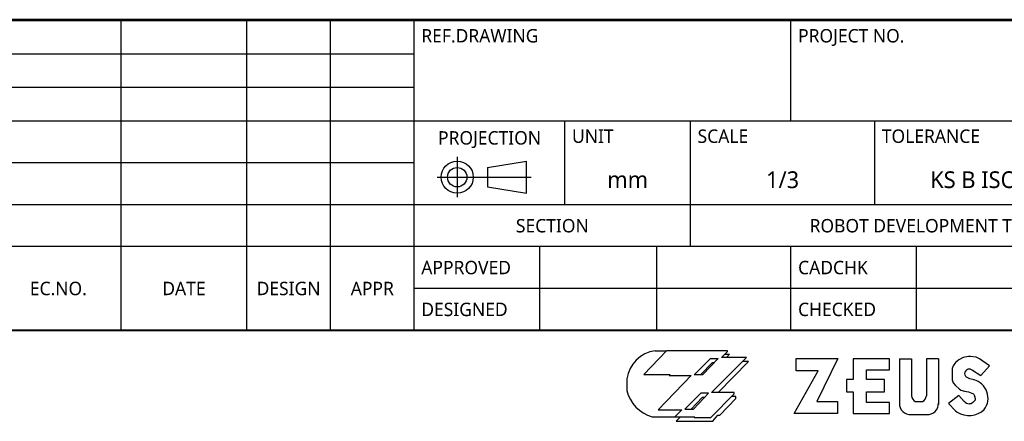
# Model space of a CAD drawing. Header units: millimetres. Extents: x 12 to 2508, y 25 to 1770.
# Tile 12 of 54: x 1794 to 2146, y 27 to 171. Entities that reach past the tile are written whole.
import ezdxf

# ---------------------------------------------------------------- set-up
doc = ezdxf.new("R2010")
doc.units = ezdxf.units.MM
doc.styles.add('TEXTSTYLE_6', font='malgun.ttf')

# ---------------------------------------------------------------- blocks, each defined once
blk = doc.blocks.new('TABLE_BL0', base_point=(732.5, 38.56))
at = {"color": 134}
for p, q in [((820, 57.13), (645, 57.13)), ((645, 20), (645, 57.13)), ((820, 57), (645, 57)), ((690, 45), (690, 57)), ((820, 45), (645, 45)), ((663, 35), (663, 45)), ((678, 30), (678, 45)), ((700, 35), (700, 45)), ((820, 35), (645, 35)), ((735, 30), (645, 30)), ((660, 20), (660, 30)), ((674, 20), (674, 30)), ((690, 20), (690, 30)), ((705, 20), (705, 30)), ((735, 25), (645, 25)), ((820, 20), (645, 20))]:
    blk.add_line(p, q, dxfattribs=at)
at = {"color": 134, "line_spacing_factor": 0.9, "style": 'TEXTSTYLE_6'}
for s, insert, char_height, width, attachment_point in [('REF.DRAWING', (645.85, 56), 1.6, 14.4948, 1), ('PROJECT NO.', (690.85, 56), 1.6, 13.5763, 1), ('PROJECTION', (654, 43.8), 1.6, 12.9067, 2), ('UNIT', (663.85, 44), 1.6, 5.043, 1), ('SCALE', (678.85, 44), 1.6, 6.2993, 1), ('TOLERANCE', (700.85, 44), 1.6, 12.2015, 1), ('1/3', (689, 39), 2, 4.163, 2), ('KS B ISO 2768-mk ', (717.5, 39), 2, 24.2148, 2), ('mm', (670.5, 39), 2, 4.8889, 2), ('SECTION', (661.5, 33.3), 1.6, 8.9719, 2), ('ROBOT DEVELOPMENT TEAM', (706.5, 33.3), 1.6, 30.1096, 2), ('APPROVED', (645.85, 28.3), 1.6, 11.2296, 1), ('CADCHK', (690.85, 28.3), 1.6, 8.8, 1), ('DESIGNED', (645.85, 23.3), 1.6, 10.5541, 1), ('CHECKED', (690.85, 23.3), 1.6, 9.6356, 1)]:
    blk.add_mtext(s, dxfattribs=dict(at, insert=insert, char_height=char_height, width=width, attachment_point=attachment_point))
blk = doc.blocks.new('TABLE_BL1', base_point=(587.5, 38.56))
at = {"color": 134}
for p, q in [((645, 57.13), (530, 57.13)), ((530, 20), (530, 57.13)), ((645, 57), (530, 57)), ((540, 20), (540, 57)), ((550, 20), (550, 57)), ((595, 20), (595, 57)), ((610, 20), (610, 57)), ((625, 20), (625, 57)), ((635, 20), (635, 57)), ((645, 20), (645, 57.13)), ((645, 53), (530, 53)), ((645, 49), (530, 49)), ((645, 45), (530, 45)), ((645, 40), (530, 40)), ((645, 35), (530, 35)), ((645, 30), (530, 30)), ((645, 20), (530, 20))]:
    blk.add_line(p, q, dxfattribs=at)
at = {"color": 134, "char_height": 1.6, "attachment_point": 2, "line_spacing_factor": 0.9, "style": 'TEXTSTYLE_6'}
for s, insert, width in [('NO.OF\\PREV.', (545, 27), 6.7319), ('SYM.', (535, 25.8), 4.9837), ('DESCRIPTION ', (572.5, 25.8), 14.5719), ('EC.NO.', (602.5, 25.8), 6.9511), ('DATE', (617.5, 25.8), 5.3926), ('DESIGN', (630, 25.8), 7.8104), ('APPR', (640, 25.8), 5.357)]:
    blk.add_mtext(s, dxfattribs=dict(at, insert=insert, width=width))
blk = doc.blocks.new('A_BL2', base_point=(653.37, 38.31))
at = {"color": 134}
for p, q in [((650.14, 40.72), (650.14, 35.91)), ((653.76, 39.46), (658.42, 40.22)), ((658.42, 36.38), (658.42, 40.22)), ((653.76, 39.46), (653.76, 37.14)), ((647.75, 38.3), (658.98, 38.3)), ((653.76, 37.14), (658.42, 36.38))]:
    blk.add_line(p, q, dxfattribs=at)
for radius in [1.92, 1.16]:
    blk.add_circle((650.14, 38.3), radius, dxfattribs=at)

msp = doc.modelspace()

# ---------------------------------------------------------------- linework, layer by layer
at = {"color": 7}
msp.add_line((30, 60), (2460, 60), dxfattribs=at)
at = {"color": 134}
for p, q in [((2025.437, 52.691), (2017.3, 44.182)), ((2021.369, 52.691), (2025.387, 52.638)), ((2047.278, 52.691), (2025.437, 52.691)), ((2035.287, 44.075), (2041.175, 49.908)), ((2043.959, 49.908), (2038.285, 44.075)), ((2041.175, 49.908), (2043.959, 49.908)), ((2041.55, 37.761), (2054.077, 50.229)), ((2045.137, 50.229), (2047.278, 52.423)), ((2054.077, 50.229), (2045.137, 50.229)), ((2046.286, 51.406), (2047.974, 51.406)), ((2047.974, 51.406), (2046.851, 50.229)), ((2047.278, 52.423), (2047.278, 52.691)), ((2071.893, 49.96), (2086.788, 49.96)), ((2071.893, 45.484), (2071.893, 49.96)), ((2086.788, 49.96), (2079.292, 34.488)), ((2105.284, 49.765), (2092.337, 49.765)), ((2092.337, 49.765), (2092.337, 42.37)), ((2105.284, 45.873), (2105.284, 49.765)), ((2108.886, 49.765), (2113.169, 49.765)), ((2108.886, 49.765), (2108.886, 33.386)), ((2113.169, 49.765), (2113.169, 36.531)), ((2122.807, 49.765), (2118.523, 49.765)), ((2118.523, 49.765), (2118.523, 36.531)), ((2122.807, 49.765), (2122.807, 33.386)), ((2130.128, 49.456), (2128.969, 48.516)), ((2131.664, 50.239), (2130.128, 49.456)), ((2133.576, 50.584), (2131.664, 50.239)), ((2134.297, 50.584), (2133.576, 50.584)), ((2136.335, 50.333), (2134.297, 50.584)), ((2136.806, 50.184), (2136.335, 50.333)), ((2137.525, 49.801), (2136.806, 50.184)), ((2141.08, 47.288), (2137.525, 49.801)), ((2041.818, 48.356), (2037.579, 44.075)), ((2042.45, 48.356), (2041.818, 48.356)), ((2043.974, 37.761), (2054.773, 48.838)), ((2054.773, 48.838), (2052.679, 48.838)), ((2097.009, 45.873), (2105.284, 45.873)), ((2097.009, 42.37), (2097.009, 45.873)), ((2128.091, 47.232), (2127.809, 46.261)), ((2127.809, 46.261), (2127.809, 42.251)), ((2128.969, 48.516), (2128.091, 47.232)), ((2138.039, 43.815), (2141.08, 47.288)), ((2011.197, 42.602), (2011.197, 38.403)), ((2017.3, 44.182), (2026.722, 44.182)), ((2034.216, 43.754), (2022.439, 31.554)), ((2026.722, 44.182), (2026.401, 43.754)), ((2026.401, 43.754), (2034.216, 43.754)), ((2038.285, 44.075), (2035.287, 44.075)), ((2071.115, 30.206), (2079.779, 45.484)), ((2079.779, 45.484), (2071.893, 45.484)), ((2092.337, 42.37), (2089.903, 42.37)), ((2089.903, 42.37), (2089.903, 37.991)), ((2103.532, 42.37), (2097.009, 42.37)), ((2103.532, 37.894), (2103.532, 42.37)), ((2132.597, 45.427), (2132.893, 45.723)), ((2134.077, 42.627), (2132.942, 43.229)), ((2135.639, 42.201), (2134.077, 42.627)), ((2135.084, 45.699), (2138.039, 43.815)), ((2127.809, 42.251), (2128.154, 41.217)), ((2128.154, 41.217), (2128.938, 40.184)), ((2128.938, 40.184), (2130.222, 38.993)), ((2130.222, 38.993), (2130.881, 38.586)), ((2037.696, 37.494), (2031.968, 31.768)), ((2038.178, 35.888), (2034.226, 31.768)), ((2035.126, 31.768), (2040.426, 37.494)), ((2040.426, 37.494), (2037.696, 37.494)), ((2038.94, 35.888), (2038.178, 35.888)), ((2041.336, 28.718), (2049.634, 37.28)), ((2049.634, 37.761), (2041.55, 37.761)), ((2044.495, 29.574), (2050.276, 35.621)), ((2050.276, 36.263), (2048.648, 36.263)), ((2049.634, 37.28), (2049.634, 37.761)), ((2050.276, 35.621), (2050.276, 36.263)), ((2089.903, 37.991), (2092.337, 37.991)), ((2092.337, 37.991), (2092.337, 30.206)), ((2097.009, 37.894), (2103.532, 37.894)), ((2097.009, 34.099), (2097.009, 37.894)), ((2130.124, 36.6), (2126.462, 33.772)), ((2132.061, 34.519), (2130.124, 36.6)), ((2130.881, 38.586), (2132.134, 38.241)), ((2132.134, 38.241), (2133.607, 37.928)), ((2133.607, 37.928), (2135.348, 37.182)), ((2135.348, 37.182), (2135.606, 36.766)), ((2135.606, 36.766), (2135.764, 36.54)), ((2136.009, 35.727), (2135.989, 34.983)), ((2031.968, 31.768), (2035.126, 31.768)), ((2079.292, 34.488), (2086.69, 34.488)), ((2086.69, 34.488), (2086.69, 30.206)), ((2105.284, 34.099), (2097.009, 34.099)), ((2105.284, 30.206), (2105.284, 34.099)), ((2114.532, 34.488), (2117.161, 34.488)), ((2126.462, 33.772), (2128.947, 31.102)), ((2134.516, 33.636), (2133.943, 33.658)), ((2135.205, 34.106), (2134.516, 33.636)), ((2135.989, 34.983), (2135.205, 34.106)), ((2020.244, 29.039), (2035.608, 29.039)), ((2022.439, 31.554), (2030.951, 31.554)), ((2030.951, 31.554), (2028.435, 29.039)), ((2030.47, 29.039), (2028.917, 27.38)), ((2035.608, 29.039), (2035.341, 28.718)), ((2035.341, 28.718), (2041.336, 28.718)), ((2042.032, 27.38), (2043.852, 29.574)), ((2043.852, 29.574), (2044.495, 29.574)), ((2086.69, 30.206), (2071.115, 30.206)), ((2092.337, 30.206), (2105.284, 30.206)), ((2113.048, 29.817), (2118.645, 29.817)), ((2128.947, 31.102), (2129.517, 30.637)), ((2028.917, 27.38), (2042.032, 27.38))]:
    msp.add_line(p, q, dxfattribs=at)
for centre, radius, start, end in [((2022.965, 40.909), 11.889, 97.71868, 171.81467), ((2133.854, 44.754), 1.365, 72.29606, 134.73032), ((2133.333, 42.794), 3.391, 56.06187, 76.24254), ((2133.545, 44.47), 1.347, 134.74062, 219.1909), ((2134.191, 45.082), 2.235, 220.88185, 236.01823), ((2133.798, 35.65), 6.805, 323.58635, 75.19713), ((2023.78, 41.507), 12.959, 193.85604, 254.1695), ((2115.895, 36.873), 2.747, 187.14569, 240.25657), ((2115.798, 36.873), 2.747, 299.74343, 352.85431), ((2134.637, 35.758), 1.371, 358.24839, 34.75986), ((2112.719, 33.645), 3.842, 176.13465, 274.90829), ((2118.974, 33.645), 3.842, 265.09171, 3.86535), ((2134.082, 36.448), 2.794, 222.20895, 267.14673), ((2133.738, 37.716), 8.242, 239.20005, 312.20086)]:
    msp.add_arc(centre, radius, start, end, dxfattribs=at)

# ---------------------------------------------------------------- block references
at = {"xscale": 3, "yscale": 3, "zscale": 3}
for name, p in [('TABLE_BL1', (1762.5, 115.688)), ('TABLE_BL0', (2197.5, 115.688)), ('A_BL2', (1960.102, 114.933))]:
    msp.add_blockref(name, p, dxfattribs=at)

doc.saveas('drawing.dxf')
